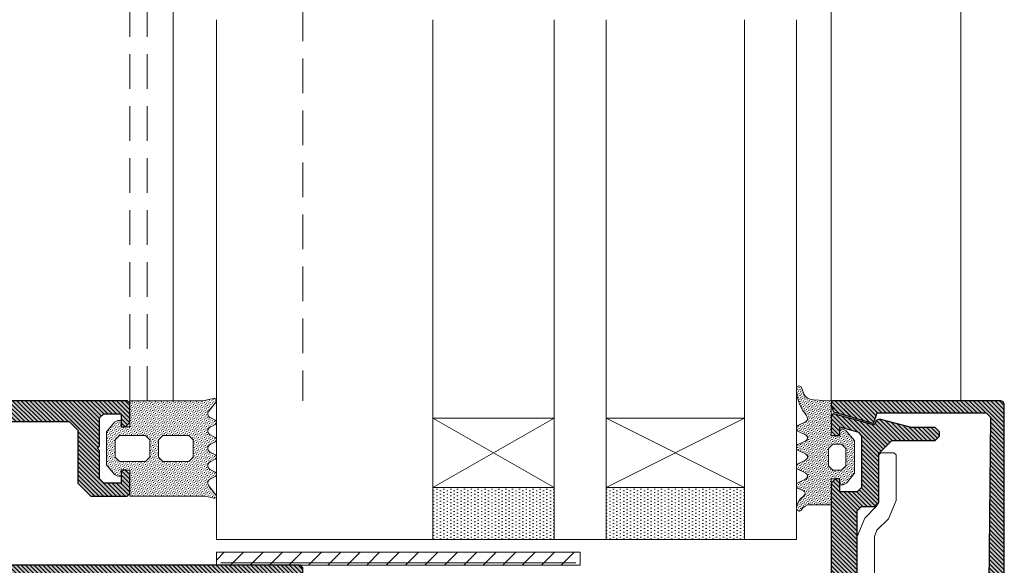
# Model space of a CAD drawing. Header units: millimetres. Extents: x -33628 to -373, y -3399 to 2697.
# Tile 68 of 99: x -23418.05 to -23406.67, y -3196.97 to -3190.67. Entities that reach past the tile are written whole.
import ezdxf
from ezdxf.enums import TextEntityAlignment as Align

# ---------------------------------------------------------------- set-up
doc = ezdxf.new("R2010")
doc.units = ezdxf.units.MM
doc.header["$LTSCALE"] = 0.2
doc.header["$MEASUREMENT"] = 0
doc.linetypes.add('$1$HIDDEN2', pattern=[30, 20, -10])
for name, color, linetype, lineweight in [('$1$_MB_hidden_0.09', 125, '$1$HIDDEN2', 9), ('$1$_MB_kreskowanie_profile_0.09', 7, 'Continuous', 9), ('$1$_MB_profile_0.25', 7, 'Continuous', 25), ('$1$_MB_solid', 7, 'Continuous', 9), ('_MB_inne_0.15', 251, 'Continuous', 15), ('_MB_izolacje_0.09', 132, 'Continuous', 9), ('_MB_kreskowanie_izolacje_0.09', 136, 'Continuous', 9), ('_MB_kreskowanie_szklo_0.09', 157, 'Continuous', 9), ('_MB_kreskowanie_uszczelki_0.09', 252, 'Continuous', 9), ('_MB_profile_stal_0.15', 181, 'Continuous', 15), ('_MB_szklo_0.15', 142, 'Continuous', 15), ('_MB_uszczelki_0.15', 140, 'Continuous', 15), ('_MB_widokowa_0.15', 153, 'Continuous', 15)]:
    doc.layers.add(name, color=color, linetype=linetype, lineweight=lineweight)
doc.layers.add('$1$_MB_pomocnicze_niedrukowane', color=220, linetype='Continuous', lineweight=15, plot=False)
doc.styles.add('$0$_MB_Calibri_Light_2.5', font='calibril.ttf', dxfattribs={"height": 2.5})
pattern_1 = [(315, (1.5, 0), (0.2525697, 0.08419), [0, -0.238125])]
pattern_2 = [(45, (0, 0), (-0.25, 0.25), [])]

# ---------------------------------------------------------------- blocks, each defined once
blk = doc.blocks.new('$0$-127109')
at = {"layer": '_MB_kreskowanie_izolacje_0.09'}
h = blk.add_hatch(dxfattribs=at)
h.set_pattern_fill('LINE', color=256, scale=0.5, angle=315, style=0)
h.set_pattern_definition([(315, (-57.1636, -23.2746), (1.122532, 1.122532), [])])
h.paths.add_polyline_path([(21, 1.5), (21, 0), (-21, 0), (-21, 1.5)])
at = {"layer": '_MB_izolacje_0.09'}
blk.add_lwpolyline([(21, 1.5), (21, 0), (-21, 0), (-21, 1.5)], close=True, dxfattribs=at)
blk.add_lwpolyline([(-20.5, 0.3), (20.5, 0.3)], dxfattribs=at)
blk = doc.blocks.new('$0$-80322091')
at = {"layer": '_MB_profile_stal_0.15', "ltscale": 0.5}
blk.add_lwpolyline([(-2.54, -10.05), (-3.87, -11.38), (-4.75, -13.5), (-4.75, -18.75), (-4.5, -19), (-3, -19), (-2.75, -18.75), (-2.75, -13.3), (-2.46, -12.79), (-1.13, -11.46), (-0.25, -9.34), (-0.25, 9.34), (-1.13, 11.46), (-2.46, 12.79), (-2.75, 13.3), (-2.75, 18.75), (-3, 19), (-4.5, 19), (-4.75, 18.75), (-4.75, 13.5), (-3.87, 11.38), (-2.54, 10.05), (-2.25, 9.34), (-2.25, -9.34)], close=True, dxfattribs=at)
blk = doc.blocks.new('*U314')
at = {"layer": '_MB_kreskowanie_uszczelki_0.09'}
h = blk.add_hatch(dxfattribs=at)
h.set_pattern_fill('DOTS', color=256, scale=0.15, angle=315, style=0)
h.set_pattern_definition(pattern_1)
h.paths.add_polyline_path([(-4, -4.8), (-3.5, -4.3), (-1.5, -4.3), (-1, -4.8), (-1, -7.8), (-1.5, -8.3), (-3.5, -8.3), (-4, -7.8)], flags=16)
h.paths.add_polyline_path([(-4, -2.8), (-4, 0.2), (-3.5, 0.7), (-1.5, 0.7), (-1, 0.2), (-1, -2.8), (-1.5, -3.3), (-3.5, -3.3)], flags=16)
edge = h.paths.add_edge_path()
edge.add_line((3, -1), (0, -1))
edge.add_line((0, -1), (0, 0))
edge.add_line((0, 0), (0.7, 0))
edge.add_line((0.7, 0), (0.7, 0.38))
edge.add_line((0.7, 0.38), (0.52, 0.76))
edge.add_line((0.52, 0.76), (-0.6, 1.7))
edge.add_line((-0.6, 1.7), (-4.4, 1.7))
edge.add_line((-4.4, 1.7), (-5.52, 0.76))
edge.add_line((-5.52, 0.76), (-5.7, 0.38))
edge.add_line((-5.7, 0.38), (-5.7, 0))
edge.add_line((-5.7, 0), (-5, 0))
edge.add_line((-5, 0), (-5, -1))
edge.add_line((-5, -1), (-8, -1))
edge.add_line((-8, -1), (-8, -9.74))
edge.add_line((-8, -9.74), (-8.25, -10.71))
edge.add_arc((-8.01, -10.76), 0.245, 167.2519, 254.0059)
edge.add_line((-8.08, -11), (-7.94, -11))
edge.add_arc((-8.01, -10.76), 0.245, 285.9941, 311.9824)
edge.add_line((-7.85, -10.95), (-6.77, -10.08))
edge.add_arc((-6.5, -10.5), 0.5, 27.1034, 122.94, ccw=False)
edge.add_line((-6.05, -10.27), (-5.75, -10.86))
edge.add_arc((-5.49, -10.72), 0.292, 210.1744, 254.9723)
edge.add_line((-5.57, -11), (-5.42, -11))
edge.add_arc((-5.49, -10.72), 0.292, 285.0277, 335.9676)
edge.add_line((-5.23, -10.84), (-4.94, -10.27))
edge.add_arc((-4.49, -10.5), 0.5, 27.1034, 152.8966, ccw=False)
edge.add_line((-4.05, -10.27), (-3.75, -10.86))
edge.add_arc((-3.49, -10.72), 0.292, 210.1744, 254.9723)
edge.add_line((-3.57, -11), (-3.42, -11))
edge.add_arc((-3.49, -10.72), 0.292, 285.0277, 335.9676)
edge.add_line((-3.23, -10.84), (-2.94, -10.27))
edge.add_arc((-2.49, -10.5), 0.5, 27.1034, 152.8966, ccw=False)
edge.add_line((-2.05, -10.27), (-1.75, -10.86))
edge.add_arc((-1.49, -10.72), 0.292, 210.1744, 254.9723)
edge.add_line((-1.57, -11), (-1.42, -11))
edge.add_arc((-1.49, -10.72), 0.292, 285.0277, 335.9676)
edge.add_line((-1.23, -10.84), (-0.94, -10.27))
edge.add_arc((-0.49, -10.5), 0.5, 27.1034, 152.8966, ccw=False)
edge.add_line((-0.05, -10.27), (0.25, -10.86))
edge.add_arc((0.51, -10.72), 0.292, 210.1744, 254.9723)
edge.add_line((0.43, -11), (0.58, -11))
edge.add_arc((0.51, -10.72), 0.292, 285.0277, 335.9676)
edge.add_line((0.77, -10.84), (1.06, -10.27))
edge.add_arc((1.51, -10.5), 0.5, 52.3124, 152.8966, ccw=False)
edge.add_line((1.81, -10.11), (2.86, -10.96))
edge.add_arc((3.01, -10.77), 0.243, 233.3312, 253.3687)
edge.add_line((2.94, -11), (3.08, -11))
edge.add_arc((3.01, -10.77), 0.243, 286.6313, 372.5272)
edge.add_line((3.25, -10.71), (3, -9.41))
edge.add_line((3, -9.41), (3, -1))
at = {"layer": '_MB_uszczelki_0.15'}
blk.add_lwpolyline([(3, -1), (0, -1), (0, 0), (0.7, 0), (0.7, 0.38), (0.52, 0.76), (-0.6, 1.7), (-4.4, 1.7), (-5.52, 0.76), (-5.7, 0.38), (-5.7, 0), (-5, 0), (-5, -1), (-8, -1), (-8, -9.74), (-8.25, -10.71, 0.397715), (-8.08, -11), (-7.94, -11, 0.113884), (-7.85, -10.95), (-6.77, -10.08, -0.444374), (-6.05, -10.27), (-5.75, -10.86, 0.197996), (-5.57, -11), (-5.42, -11, 0.226001), (-5.23, -10.84), (-4.94, -10.27, -0.61156), (-4.05, -10.27), (-3.75, -10.86, 0.197996), (-3.57, -11), (-3.42, -11, 0.226001), (-3.23, -10.84), (-2.94, -10.27, -0.61156), (-2.05, -10.27), (-1.75, -10.86, 0.197996), (-1.57, -11), (-1.42, -11, 0.226001), (-1.23, -10.84), (-0.94, -10.27, -0.61156), (-0.05, -10.27), (0.25, -10.86, 0.197996), (0.43, -11), (0.58, -11, 0.226001), (0.77, -10.84), (1.06, -10.27, -0.469415), (1.81, -10.11), (2.86, -10.96, 0.087653), (2.94, -11), (3.08, -11, 0.393386), (3.25, -10.71), (3, -9.41)], format="xyb", close=True, dxfattribs=at)
for points in [[(-4, -2.8), (-4, 0.2), (-3.5, 0.7), (-1.5, 0.7), (-1, 0.2), (-1, -2.8), (-1.5, -3.3), (-3.5, -3.3)], [(-4, -4.8), (-3.5, -4.3), (-1.5, -4.3), (-1, -4.8), (-1, -7.8), (-1.5, -8.3), (-3.5, -8.3), (-4, -7.8)]]:
    blk.add_lwpolyline(points, close=True, dxfattribs=at)
blk = doc.blocks.new('$0$szyba')
at = {"layer": '_MB_kreskowanie_szklo_0.09'}
h = blk.add_hatch(dxfattribs=at)
h.set_pattern_fill('DOTS', color=256, scale=0.025, angle=270)
h.set_pattern_definition([(270, (-907.487257, 111.66007), (0.0396875, -0.01984375), [0, -0.0396875])])
h.paths.add_polyline_path([(-909.487, 111.06), (-907.887, 111.06), (-907.887, 111.66), (-909.487, 111.66)])
h = blk.add_hatch(dxfattribs=at)
h.set_pattern_fill('DOTS', color=256, scale=0.025, angle=270)
h.set_pattern_definition([(270, (-905.687257, 111.66007), (0.0396875, -0.01984375), [0, -0.0396875])])
h.paths.add_polyline_path([(-907.287, 111.06), (-905.887, 111.06), (-905.887, 111.66), (-907.287, 111.66)])
at = {"layer": '_MB_inne_0.15', "elevation": 0}
for points in [[(-909.487, 111.06), (-907.887, 111.06), (-907.887, 111.66), (-909.487, 111.66)], [(-907.287, 111.06), (-905.887, 111.06), (-905.887, 111.66), (-907.287, 111.66)]]:
    blk.add_lwpolyline(points, close=True, dxfattribs=at)
for points in [[(-907.887, 110.26), (-909.487, 110.26), (-909.487, 111.06), (-907.887, 111.06), (-907.887, 110.26), (-909.487, 111.06), (-907.887, 111.06), (-909.487, 110.26)], [(-905.887, 110.26), (-907.287, 110.26), (-907.287, 111.06), (-905.887, 111.06), (-905.887, 110.26), (-907.287, 111.06), (-905.887, 111.06), (-907.287, 110.26)]]:
    blk.add_lwpolyline(points, dxfattribs=at)
at = {"layer": '_MB_szklo_0.15', "elevation": 0}
for points in [[(-909.487, 105.66), (-909.487, 111.66), (-910.087, 111.66), (-910.087, 105.66)], [(-907.287, 105.66), (-907.287, 111.66), (-907.887, 111.66), (-907.887, 105.66)], [(-903.387, 105.66), (-903.387, 111.66), (-905.887, 111.66), (-905.887, 105.66)]]:
    blk.add_lwpolyline(points, dxfattribs=at)
blk = doc.blocks.new('$0$-K417892X')
at = {"layer": '$1$_MB_kreskowanie_profile_0.09'}
h = blk.add_hatch(dxfattribs=at)
h.set_pattern_fill('JIS_WOOD', color=256, scale=0.5)
h.set_pattern_definition(pattern_2)
edge = h.paths.add_edge_path()
edge.add_line((-23.09, -15.64), (-23.6, -15.14))
edge.add_line((-23.6, -15.14), (-23.6, -2.58))
edge.add_line((-23.6, -2.58), (-22.48, -2.18))
edge.add_line((-22.48, -2.18), (-22.42, -2.07))
edge.add_line((-22.42, -2.07), (-23.91, 2.52))
edge.add_line((-23.91, 2.52), (-24.52, 2.75))
edge.add_line((-24.52, 2.75), (-25, 2.75))
edge.add_line((-25, 2.75), (-25, -16.75))
edge.add_arc((-24.5, -16.75), 0.5, 180, 270)
edge.add_line((-24.5, -17.25), (24.5, -17.25))
edge.add_arc((24.5, -16.75), 0.5, 270, 360)
edge.add_line((25, -16.75), (25, 2.75))
edge.add_line((25, 2.75), (24.52, 2.75))
edge.add_line((24.52, 2.75), (23.91, 2.52))
edge.add_line((23.91, 2.52), (22.42, -2.07))
edge.add_line((22.42, -2.07), (22.48, -2.18))
edge.add_line((22.48, -2.18), (23.6, -2.58))
edge.add_line((23.6, -2.58), (23.6, -15.14))
edge.add_line((23.6, -15.14), (23.09, -15.64))
edge.add_line((23.09, -15.64), (0, -15.43))
edge.add_line((0, -15.43), (-23.09, -15.64))
h = blk.add_hatch(dxfattribs=at)
h.set_pattern_fill('JIS_WOOD', color=256, scale=0.5)
h.set_pattern_definition(pattern_2)
h.paths.add_polyline_path([(-23.09, -15.64), (-23.6, -15.14), (-23.6, -2.58), (-22.48, -2.18), (-22.42, -2.07), (-23.71, 2.49), (-24.52, 2.75), (-25, 2.75), (-25, -16.75, 0.414214), (-24.5, -17.25), (24.5, -17.25, 0.414214), (25, -16.75), (25, 2.75), (24.52, 2.75), (23.71, 2.49), (22.42, -2.07), (22.48, -2.18), (23.6, -2.58), (23.6, -15.14), (23.09, -15.64), (0, -15.43)])
at = {"layer": '$1$_MB_solid'}
h = blk.add_hatch(color=256, dxfattribs=at)
h.dxf.hatch_style = 1
h.paths.add_polyline_path([(-25, -16.75, 0.414214), (-24.5, -17.25), (24.5, -17.25, 0.414214), (25, -16.75), (25, 2.75), (24.52, 2.75), (23.71, 2.49), (22.42, -2.07), (22.48, -2.18), (23.6, -2.58), (23.6, -15.14), (23.09, -15.64), (0, -15.43), (-23.09, -15.64), (-23.6, -15.14), (-23.6, -2.58), (-22.48, -2.18), (-22.42, -2.07), (-23.71, 2.49), (-24.52, 2.75), (-25, 2.75)])
at = {"layer": '$1$_MB_profile_0.25'}
blk.add_lwpolyline([(-23.71, 2.49), (-24.52, 2.75), (-25, 2.75), (-25, -16.75, 0.414214), (-24.5, -17.25), (24.5, -17.25, 0.414214), (25, -16.75), (25, 2.75), (24.52, 2.75), (23.71, 2.49), (22.42, -2.07), (22.48, -2.18), (23.6, -2.58), (23.6, -15.14), (23.09, -15.64), (0, -15.43), (-23.09, -15.64), (-23.6, -15.14), (-23.6, -2.58), (-22.48, -2.18), (-22.42, -2.07)], format="xyb", close=True, dxfattribs=at)
blk = doc.blocks.new('$0$-K417890X')
at = {"layer": '$1$_MB_kreskowanie_profile_0.09'}
h = blk.add_hatch(dxfattribs=at)
h.set_pattern_fill('JIS_WOOD', color=256, scale=0.5)
h.set_pattern_definition(pattern_2)
h.paths.add_polyline_path([(-0.25, -3), (0, -2.75), (0.25, -3), (12.3, -3), (12.8, -3.5), (12.8, -5), (13.3, -5.5), (18.9, -5.5), (20.4, -7), (20.4, -12), (20.9, -12.5), (21.4, -12.5), (21.9, -12), (21.9, -9.28), (22.89, -5.58), (22.7, -5.22), (22.33, -5.09), (22.21, -4.84), (23.5, -0.26), (23.3, 0), (21.5, 0), (21, -0.5), (21, -1), (22, -1), (21.38, -3.15), (20.9, -3.5), (15, -3.5), (14.5, -3), (14.5, -1), (16, -1), (16, -0.5), (15.5, 0), (0, 0), (-15.5, 0), (-16, -0.5), (-16, -1), (-14.5, -1), (-14.5, -3), (-15, -3.5), (-20.9, -3.5), (-21.38, -3.15), (-22, -1), (-21, -1), (-21, -0.5), (-21.5, 0), (-23.3, 0), (-23.5, -0.26), (-22.21, -4.84), (-22.33, -5.09), (-22.7, -5.22), (-22.89, -5.58), (-21.9, -9.28), (-21.9, -12), (-21.4, -12.5), (-20.9, -12.5), (-20.4, -12), (-20.4, -7), (-18.9, -5.5), (-13.3, -5.5), (-12.8, -5), (-12.8, -3.5), (-12.3, -3)])
at = {"layer": '$1$_MB_solid'}
h = blk.add_hatch(color=256, dxfattribs=at)
h.dxf.hatch_style = 1
h.paths.add_polyline_path([(-0.25, -3), (0, -2.75), (0.25, -3), (12.3, -3), (12.8, -3.5), (12.8, -5), (13.3, -5.5), (18.9, -5.5), (20.4, -7), (20.4, -12), (20.9, -12.5), (21.4, -12.5), (21.9, -12), (21.9, -9.28), (22.89, -5.58), (22.7, -5.22), (22.33, -5.09), (22.21, -4.84), (23.5, -0.26), (23.3, 0), (21.5, 0), (21, -0.5), (21, -1), (22, -1), (21.38, -3.15), (20.9, -3.5), (15, -3.5), (14.5, -3), (14.5, -1), (16, -1), (16, -0.5), (15.5, 0), (0, 0), (-15.5, 0), (-16, -0.5), (-16, -1), (-14.5, -1), (-14.5, -3), (-15, -3.5), (-20.9, -3.5), (-21.38, -3.15), (-22, -1), (-21, -1), (-21, -0.5), (-21.5, 0), (-23.3, 0), (-23.5, -0.26), (-22.21, -4.84), (-22.33, -5.09), (-22.7, -5.22), (-22.89, -5.58), (-21.9, -9.28), (-21.9, -12), (-21.4, -12.5), (-20.9, -12.5), (-20.4, -12), (-20.4, -7), (-18.9, -5.5), (-13.3, -5.5), (-12.8, -5), (-12.8, -3.5), (-12.3, -3)])
at = {"layer": '$1$_MB_profile_0.25'}
blk.add_lwpolyline([(0, -2.75), (0.25, -3), (12.3, -3), (12.8, -3.5), (12.8, -5), (13.3, -5.5), (18.9, -5.5), (20.4, -7), (20.4, -12), (20.9, -12.5), (21.4, -12.5), (21.9, -12), (21.9, -9.28), (22.89, -5.58), (22.7, -5.22), (22.33, -5.09), (22.21, -4.84), (23.5, -0.26), (23.3, 0), (21.5, 0), (21, -0.5), (21, -1), (22, -1), (21.38, -3.15), (20.9, -3.5), (15, -3.5), (14.5, -3), (14.5, -1), (16, -1), (16, -0.5), (15.5, 0), (0, 0), (-15.5, 0), (-16, -0.5), (-16, -1), (-14.5, -1), (-14.5, -3), (-15, -3.5), (-20.9, -3.5), (-21.38, -3.15), (-22, -1), (-21, -1), (-21, -0.5), (-21.5, 0), (-23.3, 0), (-23.5, -0.26), (-22.21, -4.84), (-22.33, -5.09), (-22.7, -5.22), (-22.89, -5.58), (-21.9, -9.28), (-21.9, -12), (-21.4, -12.5), (-20.9, -12.5), (-20.4, -12), (-20.4, -7), (-18.9, -5.5), (-13.3, -5.5), (-12.8, -5), (-12.8, -3.5), (-12.3, -3), (-0.25, -3)], close=True, dxfattribs=at)
blk = doc.blocks.new('$0$-K417890X+K417892X')
for name, p in [('$0$-K417892X', (0, -2.75)), ('$0$-K417890X', (0, 0))]:
    blk.add_blockref(name, p)
blk = doc.blocks.new('*U364')
blk.add_blockref('$0$-K417890X+K417892X', (0, 0))
blk = doc.blocks.new('*U280')
at = {"layer": '$1$_MB_hidden_0.09'}
for p, q in [((1730, 14.4), (25.5, 14.4)), ((1730, 12.4), (10.5, 12.4))]:
    blk.add_line(p, q, dxfattribs=at)
at = {"layer": '$1$_MB_hidden_0.09', "elevation": 0}
blk.add_lwpolyline([(10.5, 9.4), (10.5, -5.6), (1730, -5.6)], dxfattribs=at)
at = {"layer": '_MB_widokowa_0.15', "elevation": 0}
blk.add_lwpolyline([(1730, 9.4), (10.5, 9.4), (10.5, 14.4), (25.5, 14.4), (25.5, 98.9), (1730, 98.9)], dxfattribs=at)
at = {"layer": '_MB_widokowa_0.15'}
blk.add_lwpolyline([(1730, -81.6), (26, -81.6), (26, -66.6), (1730, -66.6)], dxfattribs=at)
blk = doc.blocks.new('$0$-80462159')
at = {"layer": '_MB_kreskowanie_izolacje_0.09'}
h = blk.add_hatch(dxfattribs=at)
h.set_pattern_fill('AR-SAND', color=256, scale=0.07)
h.set_pattern_definition([(37.5, (0, 0), (-0.112, 3.4259), [0, -2.70256, 0, -3.0226, 0, -2.88925]), (7.5, (0, 0), (3.1467, 5.0178), [0, -1.45796, 0, -2.43586, 0, -0.93345]), (327.5, (-2.187, 0), (5.53695, 0.01006), [0, -0.889, 0, -3.2004, 0, -4.1783]), (317.5, (-2.187, 0), (5.3449, 1.5605), [0, -0.4445, 0, -2.09804, 0, -2.4003])])
h.paths.add_polyline_path([(0, 22), (-12.5, 22), (-12.5, -22), (0, -22)])
at = {"layer": '_MB_izolacje_0.09'}
blk.add_lwpolyline([(0, 22), (-12.5, 22), (-12.5, -22), (0, -22)], close=True, dxfattribs=at)
blk = doc.blocks.new('*U358')
at = {"layer": '$1$_MB_kreskowanie_profile_0.09'}
h = blk.add_hatch(dxfattribs=at)
h.set_pattern_fill('JIS_WOOD', color=256, scale=0.5)
h.set_pattern_definition([(45, (-2e-15, 6e-07), (-0.25, 0.25), [])])
h.paths.add_polyline_path([(-5.5, 61.6), (-5.5, 53.1), (-5, 52.6), (5, 52.6), (5.5, 53.1), (5.5, 61.6), (6, 62.1), (6, 67.1), (5.5, 67.6), (5.5, 75.1), (6, 75.6), (6, 77.1), (5.5, 77.6), (-5.5, 77.6), (-6, 77.1), (-6, 75.6), (-5.5, 75.1), (-5.5, 67.6), (-6, 67.1), (-6, 62.1)], flags=16)
h.paths.add_polyline_path([(9, 77.6), (12.5, 77.6), (12.5, 79.1), (20.5, 79.1), (21, 79.6), (21, 81.1), (20.5, 81.6), (15.25, 81.6), (15, 81.35), (14.75, 81.6), (-14.75, 81.6), (-15, 81.35), (-15.25, 81.6), (-20.5, 81.6), (-21, 81.1), (-21, 79.6), (-20.5, 79.1), (-12.5, 79.1), (-12.5, 77.6), (-9, 77.6), (-8.5, 77.1), (-8.5, 46.58), (-7.5, 45.6), (-7.5, 35.6), (-8.5, 34.62), (-8.5, 33.1), (-8, 32.6), (-3.52, 32.6), (-2.36, 33.76), (-2.4, 34.07), (-2.67, 34.23), (-2.67, 34.57), (-2.4, 34.73), (-2.4, 35.07), (-2.67, 35.23), (-2.67, 35.57), (-2.4, 35.73), (-2.4, 36.07), (-2.67, 36.23), (-2.67, 36.57), (-2.4, 36.73), (-2.4, 37.07), (-2.67, 37.23), (-2.67, 37.57), (-2.4, 37.73), (-2.4, 38.07), (-2.67, 38.23), (-2.67, 38.57), (-2.4, 38.73), (-2.4, 39.07), (-2.67, 39.23), (-2.67, 39.57), (-2.4, 39.73), (-2.4, 40.07), (-2.67, 40.23), (-2.67, 40.57), (-2.4, 40.73), (-2.4, 41.07), (-2.67, 41.23), (-2.67, 41.57), (-2.4, 41.73), (-2.4, 42.07), (-2.67, 42.23), (-2.67, 42.57), (-2.4, 42.73), (-2.4, 43.07), (-2.67, 43.23), (-2.67, 43.57), (-2.4, 43.73), (-2.4, 44.07), (-2.67, 44.23), (-2.67, 44.57), (-2.4, 44.73), (-2.4, 45.07), (-2.67, 45.23), (-2.67, 45.57), (-2.4, 45.73), (-2.4, 46.07), (-3, 46.42), (-3, 47.4), (-2.3, 48.1), (2.3, 48.1), (3, 47.4), (3, 46.92), (2.4, 46.57), (2.4, 46.23), (2.67, 46.07), (2.67, 45.73), (2.4, 45.57), (2.4, 45.23), (2.67, 45.07), (2.67, 44.73), (2.4, 44.57), (2.4, 44.23), (2.67, 44.07), (2.67, 43.73), (2.4, 43.57), (2.4, 43.23), (2.67, 43.07), (2.67, 42.73), (2.4, 42.57), (2.4, 42.23), (2.67, 42.07), (2.67, 41.73), (2.4, 41.57), (2.4, 41.23), (2.67, 41.07), (2.67, 40.73), (2.4, 40.57), (2.4, 40.23), (2.67, 40.07), (2.67, 39.73), (2.4, 39.57), (2.4, 39.23), (2.67, 39.07), (2.67, 38.73), (2.4, 38.57), (2.4, 38.23), (2.67, 38.07), (2.67, 37.73), (2.4, 37.57), (2.4, 37.23), (2.67, 37.07), (2.67, 36.73), (2.4, 36.57), (2.4, 36.23), (2.67, 36.07), (2.67, 35.73), (2.4, 35.57), (2.4, 35.23), (2.67, 35.07), (2.67, 34.73), (2.4, 34.57), (2.36, 34.26), (4.02, 32.6), (8, 32.6), (8.5, 33.1), (8.5, 34.62), (7.5, 35.6), (7.5, 45.6), (8.5, 46.58), (8.5, 77.1)])
at = {"layer": '$1$_MB_solid'}
h = blk.add_hatch(color=256, dxfattribs=at)
h.dxf.hatch_style = 1
h.paths.add_polyline_path([(9, 77.6), (12.5, 77.6), (12.5, 79.1), (20.5, 79.1), (21, 79.6), (21, 81.1), (20.5, 81.6), (15.25, 81.6), (15, 81.35), (14.75, 81.6), (-14.75, 81.6), (-15, 81.35), (-15.25, 81.6), (-20.5, 81.6), (-21, 81.1), (-21, 79.6), (-20.5, 79.1), (-12.5, 79.1), (-12.5, 77.6), (-9, 77.6), (-8.5, 77.1), (-8.5, 46.58), (-7.5, 45.6), (-7.5, 35.6), (-8.5, 34.62), (-8.5, 33.1), (-8, 32.6), (-3.52, 32.6), (-2.36, 33.76), (-2.4, 34.07), (-2.67, 34.23), (-2.67, 34.57), (-2.4, 34.73), (-2.4, 35.07), (-2.67, 35.23), (-2.67, 35.57), (-2.4, 35.73), (-2.4, 36.07), (-2.67, 36.23), (-2.67, 36.57), (-2.4, 36.73), (-2.4, 37.07), (-2.67, 37.23), (-2.67, 37.57), (-2.4, 37.73), (-2.4, 38.07), (-2.67, 38.23), (-2.67, 38.57), (-2.4, 38.73), (-2.4, 39.07), (-2.67, 39.23), (-2.67, 39.57), (-2.4, 39.73), (-2.4, 40.07), (-2.67, 40.23), (-2.67, 40.57), (-2.4, 40.73), (-2.4, 41.07), (-2.67, 41.23), (-2.67, 41.57), (-2.4, 41.73), (-2.4, 42.07), (-2.67, 42.23), (-2.67, 42.57), (-2.4, 42.73), (-2.4, 43.07), (-2.67, 43.23), (-2.67, 43.57), (-2.4, 43.73), (-2.4, 44.07), (-2.67, 44.23), (-2.67, 44.57), (-2.4, 44.73), (-2.4, 45.07), (-2.67, 45.23), (-2.67, 45.57), (-2.4, 45.73), (-2.4, 46.07), (-3, 46.42), (-3, 47.4), (-2.3, 48.1), (2.3, 48.1), (3, 47.4), (3, 46.92), (2.4, 46.57), (2.4, 46.23), (2.67, 46.07), (2.67, 45.73), (2.4, 45.57), (2.4, 45.23), (2.67, 45.07), (2.67, 44.73), (2.4, 44.57), (2.4, 44.23), (2.67, 44.07), (2.67, 43.73), (2.4, 43.57), (2.4, 43.23), (2.67, 43.07), (2.67, 42.73), (2.4, 42.57), (2.4, 42.23), (2.67, 42.07), (2.67, 41.73), (2.4, 41.57), (2.4, 41.23), (2.67, 41.07), (2.67, 40.73), (2.4, 40.57), (2.4, 40.23), (2.67, 40.07), (2.67, 39.73), (2.4, 39.57), (2.4, 39.23), (2.67, 39.07), (2.67, 38.73), (2.4, 38.57), (2.4, 38.23), (2.67, 38.07), (2.67, 37.73), (2.4, 37.57), (2.4, 37.23), (2.67, 37.07), (2.67, 36.73), (2.4, 36.57), (2.4, 36.23), (2.67, 36.07), (2.67, 35.73), (2.4, 35.57), (2.4, 35.23), (2.67, 35.07), (2.67, 34.73), (2.4, 34.57), (2.36, 34.26), (4.02, 32.6), (8, 32.6), (8.5, 33.1), (8.5, 34.62), (7.5, 35.6), (7.5, 45.6), (8.5, 46.58), (8.5, 77.1)])
h.paths.add_polyline_path([(-5.5, 61.6), (-5.5, 53.1), (-5, 52.6), (5, 52.6), (5.5, 53.1), (5.5, 61.6), (6, 62.1), (6, 67.1), (5.5, 67.6), (5.5, 75.1), (6, 75.6), (6, 77.1), (5.5, 77.6), (-5.5, 77.6), (-6, 77.1), (-6, 75.6), (-5.5, 75.1), (-5.5, 67.6), (-6, 67.1), (-6, 62.1)], flags=16)
at = {"layer": '$1$_MB_profile_0.25'}
for points in [[(9, 77.6), (12.5, 77.6), (12.5, 79.1), (20.5, 79.1), (21, 79.6), (21, 81.1), (20.5, 81.6), (15.25, 81.6), (15, 81.35), (14.75, 81.6), (-14.75, 81.6), (-15, 81.35), (-15.25, 81.6), (-20.5, 81.6), (-21, 81.1), (-21, 79.6), (-20.5, 79.1), (-12.5, 79.1), (-12.5, 77.6), (-9, 77.6), (-8.5, 77.1), (-8.5, 46.58), (-7.5, 45.6), (-7.5, 35.6), (-8.5, 34.62), (-8.5, 33.1), (-8, 32.6), (-3.52, 32.6), (-2.36, 33.76), (-2.4, 34.07), (-2.67, 34.23), (-2.67, 34.57), (-2.4, 34.73), (-2.4, 35.07), (-2.67, 35.23), (-2.67, 35.57), (-2.4, 35.73), (-2.4, 36.07), (-2.67, 36.23), (-2.67, 36.57), (-2.4, 36.73), (-2.4, 37.07), (-2.67, 37.23), (-2.67, 37.57), (-2.4, 37.73), (-2.4, 38.07), (-2.67, 38.23), (-2.67, 38.57), (-2.4, 38.73), (-2.4, 39.07), (-2.67, 39.23), (-2.67, 39.57), (-2.4, 39.73), (-2.4, 40.07), (-2.67, 40.23), (-2.67, 40.57), (-2.4, 40.73), (-2.4, 41.07), (-2.67, 41.23), (-2.67, 41.57), (-2.4, 41.73), (-2.4, 42.07), (-2.67, 42.23), (-2.67, 42.57), (-2.4, 42.73), (-2.4, 43.07), (-2.67, 43.23), (-2.67, 43.57), (-2.4, 43.73), (-2.4, 44.07), (-2.67, 44.23), (-2.67, 44.57), (-2.4, 44.73), (-2.4, 45.07), (-2.67, 45.23), (-2.67, 45.57), (-2.4, 45.73), (-2.4, 46.07), (-3, 46.42), (-3, 47.4), (-2.3, 48.1), (2.3, 48.1), (3, 47.4), (3, 46.92), (2.4, 46.57), (2.4, 46.23), (2.67, 46.07), (2.67, 45.73), (2.4, 45.57), (2.4, 45.23), (2.67, 45.07), (2.67, 44.73), (2.4, 44.57), (2.4, 44.23), (2.67, 44.07), (2.67, 43.73), (2.4, 43.57), (2.4, 43.23), (2.67, 43.07), (2.67, 42.73), (2.4, 42.57), (2.4, 42.23), (2.67, 42.07), (2.67, 41.73), (2.4, 41.57), (2.4, 41.23), (2.67, 41.07), (2.67, 40.73), (2.4, 40.57), (2.4, 40.23), (2.67, 40.07), (2.67, 39.73), (2.4, 39.57), (2.4, 39.23), (2.67, 39.07), (2.67, 38.73), (2.4, 38.57), (2.4, 38.23), (2.67, 38.07), (2.67, 37.73), (2.4, 37.57), (2.4, 37.23), (2.67, 37.07), (2.67, 36.73), (2.4, 36.57), (2.4, 36.23), (2.67, 36.07), (2.67, 35.73), (2.4, 35.57), (2.4, 35.23), (2.67, 35.07), (2.67, 34.73), (2.4, 34.57), (2.36, 34.26), (4.02, 32.6), (8, 32.6), (8.5, 33.1), (8.5, 34.62), (7.5, 35.6), (7.5, 45.6), (8.5, 46.58), (8.5, 77.1)], [(-5.5, 61.6), (-5.5, 53.1), (-5, 52.6), (5, 52.6), (5.5, 53.1), (5.5, 61.6), (6, 62.1), (6, 67.1), (5.5, 67.6), (5.5, 75.1), (6, 75.6), (6, 77.1), (5.5, 77.6), (-5.5, 77.6), (-6, 77.1), (-6, 75.6), (-5.5, 75.1), (-5.5, 67.6), (-6, 67.1), (-6, 62.1)]]:
    blk.add_lwpolyline(points, close=True, dxfattribs=at)
blk = doc.blocks.new('$0$-K430482X')
at = {"layer": '$1$_MB_kreskowanie_profile_0.09'}
h = blk.add_hatch(dxfattribs=at)
h.set_pattern_fill('JIS_WOOD', color=256, scale=0.5)
h.set_pattern_definition(pattern_2)
h.paths.add_polyline_path([(25, 98.9, 0.414214), (24.5, 99.4), (-24.5, 99.4, 0.414214), (-25, 98.9), (-25, 14.7), (-24.7, 14.4), (-22.5, 14.4), (-22, 14.9), (-22, 15.4), (-23.5, 15.4), (-23.5, 17.4), (-23, 17.9), (-19.75, 17.9), (-19.5, 18.15), (-19.25, 17.9), (-16, 17.9), (-15.5, 17.4), (-15.5, 15.4), (-17, 15.4), (-17, 14.9), (-16.5, 14.4), (-14.3, 14.4), (-14, 14.7), (-14, 18.9), (-15.5, 20.4), (-21.6, 20.4), (-22.6, 21.4), (-22.6, 29.4), (-22.1, 29.9), (-6.5, 29.9), (-6, 29.4), (-6, -5.3), (-5.7, -5.6), (-4, -5.6), (-3.5, -5.1), (-3.5, -4.1), (-4.5, -4.1), (-4.5, -2.1), (-4, -1.6), (-2.77, -1.6), (0, 0), (2.77, -1.6), (4, -1.6), (4.5, -2.1), (4.5, -4.1), (3.5, -4.1), (3.5, -5.1), (4, -5.6), (5.7, -5.6), (6, -5.3), (6, 29.4), (6.5, 29.9), (22.1, 29.9), (22.6, 29.4), (22.6, 21.4), (21.6, 20.4), (15.5, 20.4), (14, 18.9), (14, 14.7), (14.3, 14.4), (16.5, 14.4), (17, 14.9), (17, 15.4), (15.5, 15.4), (15.5, 17.4), (16, 17.9), (19.25, 17.9), (19.5, 18.15), (19.75, 17.9), (23.01, 17.9), (23.5, 17.4), (23.5, 15.4), (22, 15.4), (22, 14.9), (22.5, 14.4), (24.7, 14.4), (25, 14.7)])
h.paths.add_polyline_path([(-22.1, 32.4), (-22.6, 32.9), (-22.6, 95.4), (-22.1, 95.9), (22.1, 95.9), (22.6, 95.4), (22.6, 32.9), (22.1, 32.4)], flags=16)
h.paths.add_polyline_path([(3.5, 29.4), (4, 28.9), (4, 2.02), (3.25, 1.58), (0.8, 3), (-0.8, 3), (-3.25, 1.58), (-4, 2.02), (-4, 28.9), (-3.5, 29.4)], flags=16)
h.paths.add_polyline_path([(-8.61, 32.79), (8.6, 32.79), (8.6, 36.62), (-8.61, 36.62)], flags=8)
at = {"layer": '$1$_MB_solid'}
h = blk.add_hatch(color=256, dxfattribs=at)
h.dxf.hatch_style = 1
h.paths.add_polyline_path([(25, 98.9, 0.414214), (24.5, 99.4), (-24.5, 99.4, 0.414214), (-25, 98.9), (-25, 14.7), (-24.7, 14.4), (-22.5, 14.4), (-22, 14.9), (-22, 15.4), (-23.5, 15.4), (-23.5, 17.4), (-23, 17.9), (-19.75, 17.9), (-19.5, 18.15), (-19.25, 17.9), (-16, 17.9), (-15.5, 17.4), (-15.5, 15.4), (-17, 15.4), (-17, 14.9), (-16.5, 14.4), (-14.3, 14.4), (-14, 14.7), (-14, 18.9), (-15.5, 20.4), (-21.6, 20.4), (-22.6, 21.4), (-22.6, 29.4), (-22.1, 29.9), (-6.5, 29.9), (-6, 29.4), (-6, -5.3), (-5.7, -5.6), (-4, -5.6), (-3.5, -5.1), (-3.5, -4.1), (-4.5, -4.1), (-4.5, -2.1), (-4, -1.6), (-2.77, -1.6), (0, 0), (2.77, -1.6), (4, -1.6), (4.5, -2.1), (4.5, -4.1), (3.5, -4.1), (3.5, -5.1), (4, -5.6), (5.7, -5.6), (6, -5.3), (6, 29.4), (6.5, 29.9), (22.1, 29.9), (22.6, 29.4), (22.6, 21.4), (21.6, 20.4), (15.5, 20.4), (14, 18.9), (14, 14.7), (14.3, 14.4), (16.5, 14.4), (17, 14.9), (17, 15.4), (15.5, 15.4), (15.5, 17.4), (16, 17.9), (19.25, 17.9), (19.5, 18.15), (19.75, 17.9), (23.01, 17.9), (23.5, 17.4), (23.5, 15.4), (22, 15.4), (22, 14.9), (22.5, 14.4), (24.7, 14.4), (25, 14.7)])
h.paths.add_polyline_path([(-22.1, 32.4), (-22.6, 32.9), (-22.6, 95.4), (-22.1, 95.9), (22.1, 95.9), (22.6, 95.4), (22.6, 32.9), (22.1, 32.4)], flags=16)
h.paths.add_polyline_path([(3.5, 29.4), (4, 28.9), (4, 2.02), (3.25, 1.58), (0.8, 3), (-0.8, 3), (-3.25, 1.58), (-4, 2.02), (-4, 28.9), (-3.5, 29.4)], flags=16)
h.paths.add_polyline_path([(-8.61, 32.79), (8.6, 32.79), (8.6, 36.62), (-8.61, 36.62)], flags=8)
at = {"layer": '$1$_MB_profile_0.25'}
blk.add_lwpolyline([(6.5, 29.9), (22.1, 29.9), (22.6, 29.4), (22.6, 21.4), (21.6, 20.4), (15.5, 20.4), (14, 18.9), (14, 14.7), (14.3, 14.4), (16.5, 14.4), (17, 14.9), (17, 15.4), (15.5, 15.4), (15.5, 17.4), (16, 17.9), (19.25, 17.9), (19.5, 18.15), (19.75, 17.9), (23.01, 17.9), (23.5, 17.4), (23.5, 15.4), (22, 15.4), (22, 14.9), (22.5, 14.4), (24.7, 14.4), (25, 14.7), (25, 98.9, 0.414214), (24.5, 99.4), (-24.5, 99.4, 0.414214), (-25, 98.9), (-25, 14.7), (-24.7, 14.4), (-22.5, 14.4), (-22, 14.9), (-22, 15.4), (-23.5, 15.4), (-23.5, 17.4), (-23, 17.9), (-19.75, 17.9), (-19.5, 18.15), (-19.25, 17.9), (-16, 17.9), (-15.5, 17.4), (-15.5, 15.4), (-17, 15.4), (-17, 14.9), (-16.5, 14.4), (-14.3, 14.4), (-14, 14.7), (-14, 18.9), (-15.5, 20.4), (-21.6, 20.4), (-22.6, 21.4), (-22.6, 29.4), (-22.1, 29.9), (-6.5, 29.9), (-6, 29.4), (-6, -5.3), (-5.7, -5.6), (-4, -5.6), (-3.5, -5.1), (-3.5, -4.1), (-4.5, -4.1), (-4.5, -2.1), (-4, -1.6), (-2.77, -1.6), (0, 0), (2.77, -1.6), (4, -1.6), (4.5, -2.1), (4.5, -4.1), (3.5, -4.1), (3.5, -5.1), (4, -5.6), (5.7, -5.6), (6, -5.3), (6, 29.4)], format="xyb", close=True, dxfattribs=at)
for points in [[(22.6, 32.9), (22.6, 95.4), (22.1, 95.9), (-22.1, 95.9), (-22.6, 95.4), (-22.6, 32.9), (-22.1, 32.4), (22.1, 32.4)], [(3.5, 29.4), (-3.5, 29.4), (-4, 28.9), (-4, 2.02), (-3.25, 1.58), (-0.8, 3), (0.8, 3), (3.25, 1.58), (4, 2.02), (4, 28.9)]]:
    blk.add_lwpolyline(points, close=True, dxfattribs=at)
at = {"layer": '$1$_MB_pomocnicze_niedrukowane', "style": '$0$_MB_Calibri_Light_2.5'}
blk.add_text('K430482X', height=2.5, dxfattribs=at).set_placement((0, 32.4), align=Align.BOTTOM_CENTER)
blk = doc.blocks.new('*U316')
for name, p in [('$0$-K430482X', (0, 0)), ('*U358', (0, 0)), ('$0$-80462159', (-9, 55))]:
    blk.add_blockref(name, p)
at = {"xscale": -1}
blk.add_blockref('$0$-80462159', (9, 55), dxfattribs=at)
blk = doc.blocks.new('*U300')
at = {"layer": '_MB_kreskowanie_uszczelki_0.09'}
h = blk.add_hatch(dxfattribs=at)
h.set_pattern_fill('DOTS', color=256, scale=0.15, angle=315, style=0)
h.set_pattern_definition(pattern_1)
edge = h.paths.add_edge_path()
edge.add_line((3, -1), (0, -1))
edge.add_line((0, -1), (0, 0))
edge.add_line((0, 0), (0.7, 0))
edge.add_line((0.7, 0), (0.7, 0.38))
edge.add_line((0.7, 0.38), (0.51, 0.76))
edge.add_line((0.51, 0.76), (-0.62, 1.7))
edge.add_line((-0.62, 1.7), (-4.42, 1.7))
edge.add_line((-4.42, 1.7), (-5.53, 0.75))
edge.add_line((-5.53, 0.75), (-5.7, 0.37))
edge.add_line((-5.7, 0.37), (-5.7, 0))
edge.add_line((-5.7, 0), (-5, 0))
edge.add_line((-5, 0), (-5, -1))
edge.add_line((-5, -1), (-9, -1))
edge.add_line((-9, -1), (-9.11, -3.13))
edge.add_arc((-10.31, -3.06), 1.2, 289.996, 357.0839, ccw=False)
edge.add_line((-9.9, -4.19), (-10.51, -4.42))
edge.add_arc((-10.4, -4.71), 0.313, 111.9434, 249.3118)
edge.add_line((-10.51, -5), (-10.1, -5))
edge.add_arc((-10.58, 0.17), 5.19, 275.3919, 309.3417)
edge.add_arc((-6.98, -4.23), 0.5, 24.996, 129.3416, ccw=False)
edge.add_line((-6.52, -4.02), (-6.17, -4.77))
edge.add_arc((-5.81, -4.63), 0.387, 200.5112, 251.5103)
edge.add_line((-5.94, -5), (-5.69, -5))
edge.add_arc((-5.81, -4.63), 0.387, 288.4897, 339.4808)
edge.add_line((-5.45, -4.77), (-5.07, -3.96))
edge.add_arc((-4.71, -4.13), 0.4, 24.996, 154.996, ccw=False)
edge.add_line((-4.35, -3.96), (-3.97, -4.77))
edge.add_arc((-3.61, -4.63), 0.387, 200.5439, 251.5123)
edge.add_line((-3.74, -5), (-3.49, -5))
edge.add_arc((-3.61, -4.63), 0.387, 288.4877, 339.4481)
edge.add_line((-3.25, -4.77), (-2.87, -3.96))
edge.add_arc((-2.51, -4.13), 0.4, 24.996, 154.996, ccw=False)
edge.add_line((-2.15, -3.96), (-1.77, -4.77))
edge.add_arc((-1.41, -4.63), 0.387, 200.5766, 251.5143)
edge.add_line((-1.54, -5), (-1.29, -5))
edge.add_arc((-1.41, -4.63), 0.387, 288.4857, 339.4154)
edge.add_line((-1.05, -4.77), (-0.67, -3.96))
edge.add_arc((-0.31, -4.13), 0.4, 24.996, 154.996, ccw=False)
edge.add_line((0.05, -3.96), (0.43, -4.77))
edge.add_arc((0.79, -4.63), 0.387, 200.6094, 251.5163)
edge.add_line((0.66, -5), (0.91, -5))
edge.add_arc((0.79, -4.63), 0.387, 288.4837, 339.3826)
edge.add_line((1.15, -4.77), (1.43, -4.16))
edge.add_arc((1.7, -4.29), 0.3, 34.4839, 154.9916, ccw=False)
edge.add_arc((3.7, -2.92), 2.12, 214.4816, 259.0903)
edge.add_line((3.3, -5), (3.54, -5))
edge.add_arc((3.43, -4.71), 0.314, 290.7093, 418.4575)
edge.add_arc((4.16, -3.43), 1.16, 178.4137, 241.0374, ccw=False)
edge.add_line((3, -3.4), (3, -1))
h.paths.add_polyline_path([(-3.5, -1.3), (-4, -0.8), (-4, 0.2), (-3.5, 0.7), (-1.5, 0.7), (-1, 0.2), (-1, -0.8), (-1.5, -1.3)], flags=16)
at = {"layer": '_MB_uszczelki_0.15'}
blk.add_lwpolyline([(3, -1), (0, -1), (0, 0), (0.7, 0), (0.7, 0.38), (0.51, 0.76), (-0.62, 1.7), (-4.42, 1.7), (-5.53, 0.75), (-5.7, 0.37), (-5.7, 0), (-5, 0), (-5, -1), (-9, -1), (-9.11, -3.13, -0.301384), (-9.9, -4.19), (-10.51, -4.42, 0.683231), (-10.51, -5), (-10.1, -5, 0.149227), (-7.29, -3.85, -0.489601), (-6.52, -4.02), (-6.17, -4.77, 0.226273), (-5.94, -5), (-5.69, -5, 0.226236), (-5.45, -4.77), (-5.07, -3.96, -0.63707), (-4.35, -3.96), (-3.97, -4.77, 0.226132), (-3.74, -5), (-3.49, -5, 0.226095), (-3.25, -4.77), (-2.87, -3.96, -0.63707), (-2.15, -3.96), (-1.77, -4.77, 0.225991), (-1.54, -5), (-1.29, -5, 0.225954), (-1.05, -4.77), (-0.67, -3.96, -0.63707), (0.05, -3.96), (0.43, -4.77, 0.22585), (0.66, -5), (0.91, -5, 0.225813), (1.15, -4.77), (1.43, -4.16, -0.580308), (1.95, -4.12, 0.197138), (3.3, -5), (3.54, -5, 0.623343), (3.6, -4.44, -0.280258), (3, -3.4)], format="xyb", close=True, dxfattribs=at)
blk.add_lwpolyline([(-3.5, -1.3), (-4, -0.8), (-4, 0.2), (-3.5, 0.7), (-1.5, 0.7), (-1, 0.2), (-1, -0.8), (-1.5, -1.3)], close=True, dxfattribs=at)
blk = doc.blocks.new('szyb-szkło_150-piętro2')
at = {"yscale": 0.1, "zscale": 0.1}
for name, p, xscale in [('*U316', (190, -291.94), 0.1), ('*U280', (365.5, -291.94), -0.1), ('*U314', (192.2, -290.4), 0.1), ('*U364', (190, -298.6), 0.1)]:
    blk.add_blockref(name, p, dxfattribs=dict(at, xscale=xscale))
for name, p, xscale, rotation in [('$0$-127109', (190.6, -293.6), -0.1, 269.9999999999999), ('*U300', (191.6, -298.7), 0.1, 180.0000000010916), ('$0$-80322091', (190, -298.875), 0.1, 89.99999999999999)]:
    blk.add_blockref(name, p, dxfattribs=dict(at, xscale=xscale, rotation=rotation))
at = {"rotation": 90.00000047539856}
blk.add_blockref('$0$szyba', (302.557, 611.887), dxfattribs=at)

msp = doc.modelspace()

# ---------------------------------------------------------------- block references
at = {"rotation": 90}
msp.add_blockref('szyb-szkło_150-piętro2', (-23707.273, -3387.573), dxfattribs=at)

doc.saveas('drawing.dxf')
